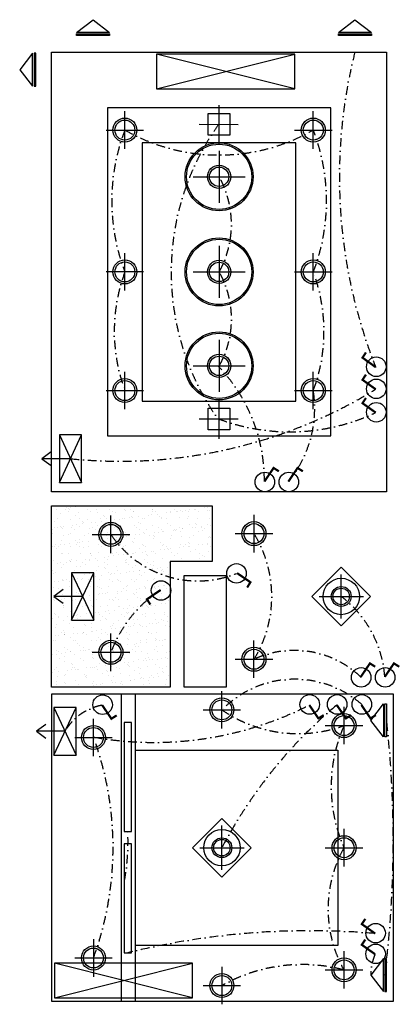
# Model space of a CAD drawing. Header units: millimetres. Extents: x 1882 to 33668, y 2304 to 31192.
# Tile 2 of 4: x 1882 to 7335, y 17085 to 31192. Entities that reach past the tile are written whole.
import ezdxf

# ---------------------------------------------------------------- set-up
doc = ezdxf.new("R2010")
doc.units = ezdxf.units.MM
doc.linetypes.add('DASHDOT2', pattern=[0.5, 0.25, -0.125, 0, -0.125])
for name, color, linetype in [('AL_Elec - Wall Mounted Halogen 36 W', 7, 'Continuous'), ('Elec - Air Conditioner', 6, 'Continuous'), ('Elec - Cable Wires', 143, 'Continuous'), ('Elec - Chandelier', 11, 'Continuous'), ('Elec - Single Switch', 6, 'Continuous'), ('Elec - Spot Light', 6, 'Continuous'), ('Elec - Strip Lights', 6, 'Continuous'), ('Struc - Hatch', 251, 'Continuous'), ('Struc - Wall Lines', 2, 'Continuous')]:
    doc.layers.add(name, color=color, linetype=linetype)

msp = doc.modelspace()

# ---------------------------------------------------------------- linework, layer by layer
at = {"layer": 'AL_Elec - Wall Mounted Halogen 36 W'}
for p, q in [((3389, 29342), (3389, 29879)), ((6089, 29342), (6089, 29879)), ((3121, 29610), (3658, 29610)), ((5821, 29610), (6358, 29610)), ((3389, 27310), (3389, 27847)), ((6089, 27310), (6089, 27847)), ((3658, 27578), (3121, 27578)), ((5821, 27578), (6358, 27578)), ((3389, 25610), (3389, 26147)), ((6089, 25610), (6089, 26147)), ((3121, 25878), (3658, 25878)), ((5821, 25878), (6358, 25878)), ((3189, 23550), (3189, 24087)), ((5239, 24097), (5239, 23560)), ((2921, 23818), (3458, 23818)), ((4971, 23828), (5508, 23828)), ((3189, 21860), (3189, 22397)), ((5239, 21760), (5239, 22297)), ((2921, 22128), (3458, 22128)), ((4971, 22028), (5508, 22028)), ((4779, 21035), (4779, 21572)), ((4511, 21303), (5048, 21303)), ((6529, 20810), (6529, 21347)), ((2939, 20639), (2939, 21177)), ((6261, 21078), (6798, 21078)), ((2671, 20908), (3208, 20908)), ((6529, 19060), (6529, 19597)), ((6261, 19328), (6798, 19328)), ((2939, 18017), (2939, 17480)), ((6529, 17310), (6529, 17847)), ((2671, 17748), (3208, 17748)), ((4779, 17622), (4779, 17085)), ((6261, 17578), (6798, 17578)), ((4511, 17353), (5048, 17353))]:
    msp.add_line(p, q, dxfattribs=at)
for points in [[(2934, 31192), (2934, 31192), (3171, 31007), (2697, 31007)], [(6684, 31192), (6684, 31192), (6921, 31007), (6448, 31007)], [(2697, 30987), (3171, 30987), (3171, 30963), (2697, 30963)], [(6448, 30987), (6921, 30987), (6921, 30963), (6448, 30963)], [(1882, 30473), (1882, 30473), (2067, 30237), (2067, 30710)], [(2087, 30710), (2087, 30237), (2111, 30237), (2111, 30710)], [(2768, 24562), (2768, 25242), (2450, 25242), (2450, 24562)], [(2942, 22588), (2942, 23268), (2624, 23268), (2624, 22588)], [(2691, 20656), (2691, 21336), (2373, 21336), (2373, 20656)], [(6911, 21153), (6911, 21153), (7095, 21390), (7095, 20917)], [(7115, 20917), (7115, 21390), (7139, 21390), (7139, 20917)], [(3379, 19561), (3483, 19561), (3483, 21121), (3379, 21121)], [(3379, 17822), (3483, 17822), (3483, 19382), (3379, 19382)], [(6911, 17503), (6911, 17503), (7095, 17266), (7095, 17740)], [(7115, 17740), (7115, 17266), (7139, 17266), (7139, 17740)]]:
    msp.add_lwpolyline(points, close=True, dxfattribs=at)
for points in [[(2450, 24562), (2768, 25242)], [(2450, 25242), (2768, 24562)], [(2333, 25001), (2198, 24902), (2333, 24804)], [(2609, 24902), (2198, 24902)], [(2624, 22588), (2942, 23268)], [(2624, 23268), (2942, 22588)], [(2507, 23027), (2372, 22928), (2507, 22830)], [(2783, 22928), (2372, 22928)], [(2373, 20656), (2691, 21336)], [(2373, 21336), (2691, 20656)], [(2256, 21095), (2121, 20996), (2256, 20898)], [(2532, 20996), (2121, 20996)]]:
    msp.add_lwpolyline(points, dxfattribs=at)
at = {"layer": 'AL_Elec - Wall Mounted Halogen 36 W', "color": 30}
for points in [[(6489, 23349), (6910, 22928), (6489, 22507), (6069, 22928)], [(4779, 19749), (5200, 19328), (4779, 18907), (4359, 19328)]]:
    msp.add_lwpolyline(points, close=True, dxfattribs=at)
at = {"layer": 'AL_Elec - Wall Mounted Halogen 36 W'}
for centre, radius in [((3389, 29610), 172), ((6089, 29610), 172), ((3389, 29610), 143), ((6089, 29610), 143), ((3389, 27578), 172), ((3389, 27578), 143), ((6089, 27578), 172), ((6089, 27578), 143), ((3389, 25878), 172), ((3389, 25878), 143), ((6089, 25878), 172), ((6089, 25878), 143), ((3189, 23818), 172), ((5239, 23828), 172), ((3189, 23818), 143), ((5239, 23828), 143), ((3189, 22128), 172), ((3189, 22128), 143), ((5239, 22028), 172), ((5239, 22028), 143), ((4779, 21303), 172), ((4779, 21303), 143), ((6529, 21078), 172), ((6529, 21078), 143), ((2939, 20908), 172), ((2939, 20908), 143), ((6529, 19328), 172), ((6529, 19328), 143), ((2939, 17748), 172), ((2939, 17748), 143), ((6529, 17578), 172), ((6529, 17578), 143), ((4779, 17353), 172), ((4779, 17353), 143)]:
    msp.add_circle(centre, radius, dxfattribs=at)
at = {"layer": 'Elec - Air Conditioner'}
for p, q in [((5823, 30203), (3843, 30699)), ((3843, 30203), (5823, 30699)), ((5823, 30699), (3843, 30699)), ((3843, 30699), (3843, 30203)), ((5823, 30203), (5823, 30699)), ((3843, 30203), (5823, 30203)), ((4360, 17178), (2380, 17674)), ((2380, 17178), (4360, 17674)), ((4360, 17674), (2380, 17674)), ((2380, 17674), (2380, 17178)), ((4360, 17178), (4360, 17674)), ((2380, 17178), (4360, 17178))]:
    msp.add_line(p, q, dxfattribs=at)
at = {"layer": 'Elec - Cable Wires', "linetype": 'DASHDOT2', "ltscale": 500}
for centre, radius, start, end in [((13839, 28934), 7376, 165.9228, 201.6448), ((7688, 27575), 3635, 144.3746, 215.3491), ((6037, 28594), 2836, 159.0102, 200.9898), ((4739, 31980), 2727, 240.3292, 299.6708), ((3452, 28594), 2826, 338.9295, 21.0705), ((3510, 28260), 1406, 330.9916, 29.0084), ((5673, 26728), 2436, 159.5814, 200.4186), ((3550, 26905), 1367, 330.4999, 29.5001), ((3806, 26728), 2436, 339.5814, 20.4186), ((3025, 24588), 2363, 359.7227, 44.0794), ((3324, 31875), 7009, 264.1409, 301.4639), ((4469, 25622), 1640, 320.3809, 8.9763), ((5751, 28185), 2898, 249.4348, 295.1434), ((4435, 24648), 1497, 213.6822, 291.7015), ((3775, 22928), 1719, 328.425, 31.575), ((4882, 21508), 1802, 123.0381, 159.8814), ((5520, 21658), 1598, 4.2371, 52.6368), ((5817, 20775), 1380, 46.06, 114.7366), ((5823, 20284), 1458, 48.7688, 135.6874), ((3197, 20613), 768, 99.8971, 150.0315), ((3802, 25744), 4907, 259.873, 297.0197), ((10791, 16174), 6789, 130.021, 152.3162), ((5872, 22888), 1925, 235.3963, 289.9509), ((8513, 20203), 2168, 156.2024, 203.7976), ((-8438, 19431), 15672, 352.9343, 6.3096), ((-1369, 19331), 4589, 339.8261, 20.1739), ((281, 19417), 3153, 349.7498, 2.6176), ((8096, 18450), 1796, 150.7265, 209.0237), ((6042, 7195), 10944, 85.1158, 103.8048), ((7679, 17497), 768, 156.6162, 180), ((5931, 15300), 2354, 75.3862, 119.2982)]:
    msp.add_arc(centre, radius, start, end, dxfattribs=at)
at = {"layer": 'Elec - Chandelier', "color": 30}
for p, q in [((4739, 29315), (4739, 28568)), ((4366, 28941), (5112, 28941)), ((4739, 27951), (4739, 27205)), ((4366, 27578), (5112, 27578)), ((4739, 26605), (4739, 25859)), ((4366, 26232), (5112, 26232)), ((6489, 22611), (6489, 23245)), ((6172, 22928), (6806, 22928)), ((4779, 19011), (4779, 19645)), ((4462, 19328), (5096, 19328))]:
    msp.add_line(p, q, dxfattribs=at)
for centre, radius in [((4739, 28941), 487), ((4739, 28941), 467), ((4739, 28941), 167), ((4739, 28941), 139), ((4739, 27578), 487), ((4739, 27578), 467), ((4739, 27578), 167), ((4739, 27578), 139), ((4739, 26232), 487), ((4739, 26232), 467), ((4739, 26232), 167), ((4739, 26232), 139), ((6489, 22928), 261), ((6489, 22928), 142), ((6489, 22928), 118), ((4779, 19328), 261), ((4779, 19328), 142), ((4779, 19328), 118)]:
    msp.add_circle(centre, radius, dxfattribs=at)
at = {"layer": 'Elec - Single Switch', "const_width": 31.2}
for points in [[(6983, 26213), (6794, 26349), (6843, 26424)], [(6983, 25896), (6794, 26032), (6843, 26107)], [(6983, 25562), (6794, 25697), (6843, 25772)], [(5389, 24576), (5520, 24769), (5596, 24721)], [(5733, 24576), (5863, 24769), (5940, 24721)], [(4996, 23263), (5188, 23132), (5141, 23056)], [(3899, 23019), (3706, 22888), (3754, 22812)], [(6769, 21776), (6900, 21969), (6976, 21921)], [(7113, 21776), (7244, 21969), (7320, 21921)], [(3065, 21369), (3196, 21176), (3272, 21224)], [(6031, 21373), (6162, 21181), (6238, 21228)], [(6425, 21373), (6556, 21181), (6632, 21228)], [(6425, 21373), (6556, 21181), (6632, 21228)], [(6778, 21373), (6909, 21181), (6985, 21228)], [(6778, 21373), (6909, 21181), (6985, 21228)], [(6974, 18099), (6784, 18234), (6834, 18309)], [(6974, 17802), (6784, 17937), (6834, 18012)]]:
    msp.add_lwpolyline(points, dxfattribs=at)
at = {"layer": 'Elec - Single Switch'}
for centre in [(6991, 26219), (6991, 25902), (6991, 25567), (5394, 24568), (5738, 24568), (4988, 23258), (3907, 23014), (6775, 21768), (7119, 21768), (3070, 21377), (6037, 21381), (6431, 21381), (6431, 21381), (6784, 21381), (6784, 21381), (6982, 18104), (6982, 17807)]:
    msp.add_circle(centre, 140, dxfattribs=at)
at = {"layer": 'Elec - Spot Light'}
for p, q in [((4739, 29406), (4739, 29968)), ((4452, 29693), (5014, 29692)), ((4739, 25185), (4739, 25747)), ((4452, 25472), (5014, 25472))]:
    msp.add_line(p, q, dxfattribs=at)
for points in [[(4584, 29847), (4894, 29847), (4894, 29538), (4584, 29538)], [(4584, 25627), (4894, 25627), (4894, 25317), (4584, 25317)]]:
    msp.add_lwpolyline(points, close=True, dxfattribs=at)
at = {"layer": 'Elec - Strip Lights'}
for p, q in [((2339, 30728), (7139, 30728)), ((2339, 24428), (2339, 30728)), ((7139, 30728), (7139, 24428)), ((3639, 29928), (3139, 29928)), ((3139, 29928), (3139, 25228)), ((6339, 29928), (3139, 29928)), ((6339, 25228), (6339, 29928)), ((4099, 29428), (3639, 29428)), ((3639, 29428), (3639, 25728)), ((5839, 29428), (3639, 29428)), ((5839, 25728), (5839, 29428)), ((3639, 25728), (4099, 25728)), ((3639, 25728), (5839, 25728)), ((3139, 25228), (3639, 25228)), ((3139, 25228), (6339, 25228)), ((7139, 24428), (2339, 24428)), ((2339, 21628), (2339, 24228)), ((2339, 24228), (4639, 24228)), ((4639, 24228), (4639, 23428)), ((4639, 23428), (4039, 23428)), ((4039, 23428), (4039, 21628)), ((4239, 21628), (4239, 23228)), ((4239, 23228), (4839, 23228)), ((4839, 23228), (4839, 21628)), ((4039, 21628), (2339, 21628)), ((4839, 21628), (4239, 21628)), ((7239, 21528), (2339, 21528)), ((2339, 21528), (2339, 17128)), ((3539, 17128), (3539, 21528)), ((7239, 17128), (7239, 21528)), ((3539, 17928), (3539, 20728)), ((3539, 20728), (6439, 20728)), ((6439, 20728), (6439, 17928)), ((6439, 17928), (3539, 17928)), ((2339, 17128), (7239, 17128))]:
    msp.add_line(p, q, dxfattribs=at)
at = {"layer": 'Struc - Hatch', "linetype": 'Continuous'}
for p, q in [((2416, 24178), (2416, 24178)), ((2540, 24169), (2540, 24169)), ((2552, 24196), (2552, 24196)), ((2578, 24188), (2578, 24188)), ((2582, 24142), (2582, 24142)), ((2596, 24222), (2596, 24222)), ((2597, 24172), (2597, 24172)), ((2604, 24203), (2604, 24203)), ((2685, 24213), (2685, 24213)), ((2731, 24128), (2731, 24128)), ((2851, 24170), (2851, 24170)), ((2852, 24221), (2852, 24221)), ((2894, 24143), (2894, 24143)), ((2984, 24180), (2984, 24180)), ((2993, 24132), (2993, 24132)), ((3163, 24170), (3163, 24170)), ((3205, 24144), (3205, 24144)), ((3249, 24130), (3249, 24130)), ((3384, 24176), (3384, 24176)), ((3403, 24159), (3403, 24159)), ((3474, 24171), (3474, 24171)), ((3516, 24144), (3516, 24144)), ((3519, 24140), (3519, 24140)), ((3781, 24144), (3781, 24144)), ((3786, 24172), (3786, 24172)), ((3790, 24167), (3790, 24167)), ((3828, 24145), (3828, 24145)), ((3990, 24126), (3990, 24126)), ((4037, 24142), (4037, 24142)), ((4042, 24133), (4042, 24133)), ((4097, 24172), (4097, 24172)), ((4123, 24144), (4123, 24144)), ((4139, 24145), (4139, 24145)), ((4191, 24164), (4191, 24164)), ((4209, 24147), (4209, 24147)), ((4259, 24162), (4259, 24162)), ((4307, 24152), (4307, 24152)), ((4311, 24168), (4311, 24168)), ((4393, 24179), (4393, 24179)), ((4408, 24173), (4408, 24173)), ((4451, 24146), (4451, 24146)), ((4528, 24197), (4528, 24197)), ((4569, 24155), (4569, 24155)), ((4580, 24204), (4580, 24204)), ((4597, 24155), (4597, 24155)), ((2341, 24026), (2341, 24026)), ((2383, 24004), (2383, 24004)), ((2423, 24045), (2423, 24045)), ((2461, 24119), (2461, 24119)), ((2603, 24029), (2603, 24029)), ((2684, 24092), (2684, 24092)), ((2734, 24046), (2734, 24046)), ((2783, 24001), (2783, 24001)), ((2802, 23984), (2802, 23984)), ((2858, 24028), (2858, 24028)), ((2913, 23984), (2913, 23984)), ((2965, 23991), (2965, 23991)), ((3045, 24046), (3045, 24046)), ((3047, 24002), (3047, 24002)), ((3084, 24088), (3084, 24088)), ((3102, 24072), (3102, 24072)), ((3128, 24038), (3128, 24038)), ((3182, 24020), (3182, 24020)), ((3189, 23992), (3189, 23992)), ((3234, 24027), (3234, 24027)), ((3316, 24037), (3316, 24037)), ((3357, 24047), (3357, 24047)), ((3390, 24041), (3390, 24041)), ((3452, 24055), (3452, 24055)), ((3490, 24080), (3490, 24080)), ((3504, 24062), (3504, 24062)), ((3585, 24073), (3585, 24073)), ((3589, 23988), (3589, 23988)), ((3646, 24040), (3646, 24040)), ((3668, 24047), (3668, 24047)), ((3721, 24091), (3721, 24091)), ((3773, 24098), (3773, 24098)), ((3854, 24108), (3854, 24108)), ((3890, 24076), (3890, 24076)), ((3908, 24059), (3908, 24059)), ((3916, 24050), (3916, 24050)), ((3980, 24048), (3980, 24048)), ((4178, 24053), (4178, 24053)), ((4291, 24049), (4291, 24049)), ((4296, 24067), (4296, 24067)), ((4434, 24052), (4434, 24052)), ((4602, 24049), (4602, 24049)), ((2351, 23892), (2351, 23892)), ((2375, 23914), (2375, 23914)), ((2427, 23920), (2427, 23920)), ((2468, 23926), (2468, 23926)), ((2483, 23913), (2483, 23913)), ((2501, 23896), (2501, 23896)), ((2508, 23931), (2508, 23931)), ((2621, 23919), (2621, 23919)), ((2644, 23949), (2644, 23949)), ((2663, 23892), (2663, 23892)), ((2696, 23956), (2696, 23956)), ((2738, 23936), (2738, 23936)), ((2777, 23967), (2777, 23967)), ((2889, 23904), (2889, 23904)), ((2932, 23920), (2932, 23920)), ((2974, 23893), (2974, 23893)), ((3000, 23939), (3000, 23939)), ((3135, 23845), (3135, 23845)), ((3244, 23920), (3244, 23920)), ((3255, 23938), (3255, 23938)), ((3286, 23893), (3286, 23893)), ((3289, 23901), (3289, 23901)), ((3307, 23884), (3307, 23884)), ((3396, 23849), (3396, 23849)), ((3525, 23948), (3525, 23948)), ((3555, 23921), (3555, 23921)), ((3597, 23894), (3597, 23894)), ((3608, 23971), (3608, 23971)), ((3652, 23847), (3652, 23847)), ((3695, 23892), (3695, 23892)), ((3787, 23951), (3787, 23951)), ((3813, 23844), (3813, 23844)), ((3865, 23851), (3865, 23851)), ((3866, 23921), (3866, 23921)), ((3909, 23894), (3909, 23894)), ((3922, 23857), (3922, 23857)), ((3946, 23862), (3946, 23862)), ((3995, 23980), (3995, 23980)), ((4043, 23950), (4043, 23950)), ((4082, 23879), (4082, 23879)), ((4095, 23888), (4095, 23888)), ((4113, 23871), (4113, 23871)), ((4134, 23886), (4134, 23886)), ((4178, 23922), (4178, 23922)), ((4184, 23860), (4184, 23860)), ((4216, 23897), (4216, 23897)), ((4220, 23895), (4220, 23895)), ((4313, 23959), (4313, 23959)), ((4351, 23915), (4351, 23915)), ((4396, 23976), (4396, 23976)), ((4403, 23922), (4403, 23922)), ((4414, 23959), (4414, 23959)), ((4440, 23859), (4440, 23859)), ((4485, 23932), (4485, 23932)), ((4489, 23922), (4489, 23922)), ((4501, 23879), (4501, 23879)), ((4531, 23895), (4531, 23895)), ((4575, 23963), (4575, 23963)), ((4621, 23950), (4621, 23950)), ((2347, 23833), (2347, 23833)), ((2474, 23733), (2474, 23733)), ((2503, 23795), (2503, 23795)), ((2588, 23816), (2588, 23816)), ((2609, 23837), (2609, 23837)), ((2687, 23725), (2687, 23725)), ((2706, 23708), (2706, 23708)), ((2736, 23702), (2736, 23702)), ((2744, 23743), (2744, 23743)), ((2788, 23709), (2788, 23709)), ((2815, 23795), (2815, 23795)), ((2865, 23836), (2865, 23836)), ((2870, 23720), (2870, 23720)), ((2988, 23813), (2988, 23813)), ((3005, 23738), (3005, 23738)), ((3006, 23746), (3006, 23746)), ((3007, 23796), (3007, 23796)), ((3058, 23744), (3058, 23744)), ((3094, 23716), (3094, 23716)), ((3126, 23796), (3126, 23796)), ((3139, 23755), (3139, 23755)), ((3262, 23745), (3262, 23745)), ((3275, 23773), (3275, 23773)), ((3327, 23780), (3327, 23780)), ((3394, 23804), (3394, 23804)), ((3408, 23791), (3408, 23791)), ((3438, 23796), (3438, 23796)), ((3494, 23713), (3494, 23713)), ((3532, 23755), (3532, 23755)), ((3544, 23809), (3544, 23809)), ((3596, 23815), (3596, 23815)), ((3677, 23826), (3677, 23826)), ((3749, 23797), (3749, 23797)), ((3793, 23758), (3793, 23758)), ((3794, 23801), (3794, 23801)), ((3813, 23784), (3813, 23784)), ((3900, 23704), (3900, 23704)), ((4049, 23757), (4049, 23757)), ((4060, 23798), (4060, 23798)), ((4200, 23792), (4200, 23792)), ((4300, 23700), (4300, 23700)), ((4319, 23767), (4319, 23767)), ((4372, 23798), (4372, 23798)), ((4581, 23770), (4581, 23770)), ((4600, 23788), (4600, 23788)), ((4619, 23771), (4619, 23771)), ((2353, 23641), (2353, 23641)), ((2387, 23637), (2387, 23637)), ((2390, 23668), (2390, 23668)), ((2405, 23620), (2405, 23620)), ((2432, 23641), (2432, 23641)), ((2467, 23667), (2467, 23667)), ((2519, 23674), (2519, 23674)), ((2600, 23684), (2600, 23684)), ((2615, 23644), (2615, 23644)), ((2702, 23669), (2702, 23669)), ((2744, 23642), (2744, 23642)), ((2793, 23628), (2793, 23628)), ((2871, 23643), (2871, 23643)), ((3013, 23669), (3013, 23669)), ((3055, 23642), (3055, 23642)), ((3141, 23653), (3141, 23653)), ((3193, 23625), (3193, 23625)), ((3212, 23608), (3212, 23608)), ((3324, 23670), (3324, 23670)), ((3366, 23643), (3366, 23643)), ((3403, 23656), (3403, 23656)), ((3512, 23696), (3512, 23696)), ((3538, 23562), (3538, 23562)), ((3599, 23616), (3599, 23616)), ((3636, 23670), (3636, 23670)), ((3636, 23562), (3636, 23562)), ((3659, 23655), (3659, 23655)), ((3678, 23643), (3678, 23643)), ((3688, 23569), (3688, 23569)), ((3769, 23579), (3769, 23579)), ((3800, 23565), (3800, 23565)), ((3905, 23597), (3905, 23597)), ((3929, 23664), (3929, 23664)), ((3947, 23671), (3947, 23671)), ((3957, 23604), (3957, 23604)), ((3989, 23644), (3989, 23644)), ((3999, 23613), (3999, 23613)), ((4018, 23596), (4018, 23596)), ((4039, 23615), (4039, 23615)), ((4056, 23564), (4056, 23564)), ((4174, 23633), (4174, 23633)), ((4190, 23668), (4190, 23668)), ((4226, 23639), (4226, 23639)), ((4259, 23671), (4259, 23671)), ((4301, 23644), (4301, 23644)), ((4308, 23650), (4308, 23650)), ((4318, 23684), (4318, 23684)), ((4326, 23574), (4326, 23574)), ((4405, 23604), (4405, 23604)), ((4444, 23668), (4444, 23668)), ((4446, 23667), (4446, 23667)), ((4496, 23675), (4496, 23675)), ((4570, 23672), (4570, 23672)), ((4577, 23686), (4577, 23686)), ((4587, 23577), (4587, 23577)), ((4612, 23645), (4612, 23645)), ((2360, 23448), (2360, 23448)), ((2480, 23541), (2480, 23541)), ((2492, 23541), (2492, 23541)), ((2559, 23420), (2559, 23420)), ((2584, 23544), (2584, 23544)), ((2592, 23449), (2592, 23449)), ((2610, 23433), (2610, 23433)), ((2611, 23427), (2611, 23427)), ((2621, 23451), (2621, 23451)), ((2693, 23438), (2693, 23438)), ((2750, 23550), (2750, 23550)), ((2782, 23418), (2782, 23418)), ((2828, 23455), (2828, 23455)), ((2877, 23450), (2877, 23450)), ((2881, 23462), (2881, 23462)), ((2892, 23537), (2892, 23537)), ((2895, 23545), (2895, 23545)), ((2911, 23520), (2911, 23520)), ((2962, 23473), (2962, 23473)), ((2998, 23441), (2998, 23441)), ((3012, 23554), (3012, 23554)), ((3094, 23419), (3094, 23419)), ((3098, 23491), (3098, 23491)), ((3147, 23460), (3147, 23460)), ((3150, 23498), (3150, 23498)), ((3207, 23546), (3207, 23546)), ((3231, 23508), (3231, 23508)), ((3268, 23552), (3268, 23552)), ((3298, 23528), (3298, 23528)), ((3367, 23526), (3367, 23526)), ((3398, 23437), (3398, 23437)), ((3405, 23419), (3405, 23419)), ((3409, 23463), (3409, 23463)), ((3416, 23420), (3416, 23420)), ((3419, 23533), (3419, 23533)), ((3500, 23544), (3500, 23544)), ((3518, 23546), (3518, 23546)), ((3665, 23462), (3665, 23462)), ((3699, 23525), (3699, 23525)), ((3717, 23508), (3717, 23508)), ((3717, 23420), (3717, 23420)), ((3804, 23428), (3804, 23428)), ((3830, 23547), (3830, 23547)), ((3935, 23472), (3935, 23472)), ((4028, 23420), (4028, 23420)), ((4105, 23516), (4105, 23516)), ((4141, 23547), (4141, 23547)), ((4197, 23475), (4197, 23475)), ((4453, 23548), (4453, 23548)), ((4453, 23474), (4453, 23474)), ((4505, 23513), (4505, 23513)), ((4523, 23496), (4523, 23496)), ((2342, 23391), (2342, 23391)), ((2353, 23293), (2353, 23293)), ((2423, 23402), (2423, 23402)), ((2471, 23418), (2471, 23418)), ((2487, 23348), (2487, 23348)), ((2513, 23391), (2513, 23391)), ((2665, 23294), (2665, 23294)), ((2697, 23353), (2697, 23353)), ((2757, 23358), (2757, 23358)), ((2824, 23391), (2824, 23391)), ((2976, 23295), (2976, 23295)), ((3018, 23361), (3018, 23361)), ((3097, 23349), (3097, 23349)), ((3116, 23333), (3116, 23333)), ((3136, 23392), (3136, 23392)), ((3274, 23360), (3274, 23360)), ((3288, 23295), (3288, 23295)), ((3447, 23392), (3447, 23392)), ((3459, 23280), (3459, 23280)), ((3503, 23341), (3503, 23341)), ((3511, 23286), (3511, 23286)), ((3544, 23369), (3544, 23369)), ((3592, 23297), (3592, 23297)), ((3599, 23296), (3599, 23296)), ((3728, 23315), (3728, 23315)), ((3759, 23393), (3759, 23393)), ((3780, 23322), (3780, 23322)), ((3806, 23373), (3806, 23373)), ((3862, 23333), (3862, 23333)), ((3904, 23337), (3904, 23337)), ((3910, 23296), (3910, 23296)), ((3922, 23320), (3922, 23320)), ((3941, 23279), (3941, 23279)), ((3997, 23350), (3997, 23350)), ((2366, 23255), (2366, 23255)), ((2382, 23138), (2382, 23138)), ((2397, 23265), (2397, 23265)), ((2434, 23145), (2434, 23145)), ((2493, 23155), (2493, 23155)), ((2496, 23174), (2496, 23174)), ((2515, 23157), (2515, 23157)), ((2516, 23155), (2516, 23155)), ((2552, 23167), (2552, 23167)), ((2594, 23140), (2594, 23140)), ((2628, 23259), (2628, 23259)), ((2652, 23173), (2652, 23173)), ((2704, 23180), (2704, 23180)), ((2763, 23165), (2763, 23165)), ((2785, 23191), (2785, 23191)), ((2797, 23262), (2797, 23262)), ((2815, 23245), (2815, 23245)), ((2863, 23168), (2863, 23168)), ((2884, 23257), (2884, 23257)), ((2902, 23165), (2902, 23165)), ((2905, 23141), (2905, 23141)), ((2921, 23209), (2921, 23209)), ((2973, 23215), (2973, 23215)), ((3025, 23168), (3025, 23168)), ((3054, 23226), (3054, 23226)), ((3154, 23267), (3154, 23267)), ((3174, 23168), (3174, 23168)), ((3190, 23244), (3190, 23244)), ((3203, 23253), (3203, 23253)), ((3217, 23141), (3217, 23141)), ((3242, 23251), (3242, 23251)), ((3281, 23167), (3281, 23167)), ((3302, 23162), (3302, 23162)), ((3321, 23145), (3321, 23145)), ((3323, 23262), (3323, 23262)), ((3415, 23271), (3415, 23271)), ((3486, 23169), (3486, 23169)), ((3528, 23142), (3528, 23142)), ((3551, 23177), (3551, 23177)), ((3603, 23249), (3603, 23249)), ((3621, 23232), (3621, 23232)), ((3671, 23269), (3671, 23269)), ((3708, 23153), (3708, 23153)), ((3797, 23169), (3797, 23169)), ((3812, 23180), (3812, 23180)), ((3839, 23143), (3839, 23143)), ((4009, 23241), (4009, 23241)), ((2372, 23063), (2372, 23063)), ((2434, 23043), (2434, 23043)), ((2602, 23077), (2602, 23077)), ((2634, 23066), (2634, 23066)), ((2746, 23044), (2746, 23044)), ((2890, 23065), (2890, 23065)), ((3002, 23074), (3002, 23074)), ((3020, 23057), (3020, 23057)), ((3057, 23044), (3057, 23044)), ((3160, 23075), (3160, 23075)), ((3282, 22997), (3282, 22997)), ((3334, 23004), (3334, 23004)), ((3368, 23045), (3368, 23045)), ((3408, 23065), (3408, 23065)), ((3415, 23015), (3415, 23015)), ((3422, 23078), (3422, 23078)), ((3551, 23033), (3551, 23033)), ((3603, 23040), (3603, 23040)), ((3677, 23077), (3677, 23077)), ((3680, 23045), (3680, 23045)), ((3685, 23050), (3685, 23050)), ((3808, 23062), (3808, 23062)), ((3820, 23068), (3820, 23068)), ((3826, 23045), (3826, 23045)), ((3872, 23075), (3872, 23075)), ((3948, 23086), (3948, 23086)), ((3954, 23086), (3954, 23086)), ((3991, 23046), (3991, 23046)), ((2363, 22889), (2363, 22889)), ((2379, 22870), (2379, 22870)), ((2401, 22898), (2401, 22898)), ((2419, 22881), (2419, 22881)), ((2475, 22891), (2475, 22891)), ((2499, 22963), (2499, 22963)), ((2527, 22898), (2527, 22898)), ((2608, 22909), (2608, 22909)), ((2632, 22917), (2632, 22917)), ((2640, 22873), (2640, 22873)), ((2675, 22890), (2675, 22890)), ((2701, 22986), (2701, 22986)), ((2720, 22969), (2720, 22969)), ((2744, 22926), (2744, 22926)), ((2769, 22972), (2769, 22972)), ((2796, 22933), (2796, 22933)), ((2807, 22889), (2807, 22889)), ((2877, 22944), (2877, 22944)), ((2896, 22872), (2896, 22872)), ((2944, 22917), (2944, 22917)), ((2986, 22890), (2986, 22890)), ((3013, 22962), (3013, 22962)), ((3031, 22976), (3031, 22976)), ((3065, 22969), (3065, 22969)), ((3107, 22977), (3107, 22977)), ((3146, 22979), (3146, 22979)), ((3166, 22882), (3166, 22882)), ((3207, 22886), (3207, 22886)), ((3225, 22869), (3225, 22869)), ((3255, 22918), (3255, 22918)), ((3287, 22974), (3287, 22974)), ((3297, 22891), (3297, 22891)), ((3428, 22885), (3428, 22885)), ((3507, 22974), (3507, 22974)), ((3526, 22957), (3526, 22957)), ((3557, 22984), (3557, 22984)), ((3567, 22918), (3567, 22918)), ((3609, 22892), (3609, 22892)), ((3613, 22877), (3613, 22877)), ((3684, 22884), (3684, 22884)), ((3819, 22987), (3819, 22987)), ((3878, 22919), (3878, 22919)), ((3913, 22965), (3913, 22965)), ((3920, 22892), (3920, 22892)), ((3954, 22894), (3954, 22894)), ((4013, 22874), (4013, 22874)), ((4031, 22857), (4031, 22857)), ((2505, 22770), (2505, 22770)), ((2506, 22802), (2506, 22802)), ((2515, 22793), (2515, 22793)), ((2776, 22780), (2776, 22780)), ((2826, 22793), (2826, 22793)), ((2906, 22798), (2906, 22798)), ((2925, 22781), (2925, 22781)), ((3037, 22783), (3037, 22783)), ((3105, 22715), (3105, 22715)), ((3138, 22794), (3138, 22794)), ((3157, 22722), (3157, 22722)), ((3238, 22733), (3238, 22733)), ((3293, 22782), (3293, 22782)), ((3312, 22789), (3312, 22789)), ((3374, 22751), (3374, 22751)), ((3426, 22757), (3426, 22757)), ((3449, 22794), (3449, 22794)), ((3508, 22768), (3508, 22768)), ((3563, 22791), (3563, 22791)), ((3643, 22786), (3643, 22786)), ((3695, 22793), (3695, 22793)), ((3712, 22786), (3712, 22786)), ((3731, 22769), (3731, 22769)), ((3761, 22795), (3761, 22795)), ((3777, 22804), (3777, 22804)), ((3825, 22795), (3825, 22795)), ((3913, 22821), (3913, 22821)), ((3965, 22828), (3965, 22828)), ((2350, 22616), (2350, 22616)), ((2385, 22677), (2385, 22677)), ((2402, 22666), (2402, 22666)), ((2431, 22626), (2431, 22626)), ((2444, 22639), (2444, 22639)), ((2512, 22577), (2512, 22577)), ((2567, 22644), (2567, 22644)), ((2606, 22710), (2606, 22710)), ((2619, 22651), (2619, 22651)), ((2624, 22694), (2624, 22694)), ((2647, 22681), (2647, 22681)), ((2700, 22662), (2700, 22662)), ((2711, 22614), (2711, 22614)), ((2713, 22666), (2713, 22666)), ((2755, 22639), (2755, 22639)), ((2782, 22587), (2782, 22587)), ((2836, 22680), (2836, 22680)), ((2888, 22687), (2888, 22687)), ((2902, 22679), (2902, 22679)), ((2969, 22697), (2969, 22697)), ((3012, 22702), (3012, 22702)), ((3025, 22667), (3025, 22667)), ((3044, 22590), (3044, 22590)), ((3067, 22640), (3067, 22640)), ((3111, 22610), (3111, 22610)), ((3130, 22594), (3130, 22594)), ((3173, 22689), (3173, 22689)), ((3299, 22589), (3299, 22589)), ((3336, 22667), (3336, 22667)), ((3378, 22641), (3378, 22641)), ((3412, 22698), (3412, 22698)), ((3430, 22681), (3430, 22681)), ((3434, 22692), (3434, 22692)), ((3517, 22602), (3517, 22602)), ((3569, 22599), (3569, 22599)), ((3647, 22668), (3647, 22668)), ((3690, 22691), (3690, 22691)), ((3690, 22641), (3690, 22641)), ((3818, 22689), (3818, 22689)), ((3831, 22602), (3831, 22602)), ((3917, 22598), (3917, 22598)), ((3936, 22581), (3936, 22581)), ((3959, 22669), (3959, 22669)), ((3960, 22701), (3960, 22701)), ((4001, 22642), (4001, 22642)), ((4005, 22575), (4005, 22575)), ((2391, 22485), (2391, 22485)), ((2410, 22526), (2410, 22526)), ((2510, 22435), (2510, 22435)), ((2596, 22542), (2596, 22542)), ((2653, 22488), (2653, 22488)), ((2810, 22523), (2810, 22523)), ((2829, 22506), (2829, 22506)), ((2907, 22543), (2907, 22543)), ((2909, 22487), (2909, 22487)), ((2928, 22433), (2928, 22433)), ((2980, 22440), (2980, 22440)), ((3061, 22450), (3061, 22450)), ((3179, 22496), (3179, 22496)), ((3197, 22468), (3197, 22468)), ((3217, 22514), (3217, 22514)), ((3219, 22543), (3219, 22543)), ((3249, 22475), (3249, 22475)), ((3331, 22486), (3331, 22486)), ((3441, 22500), (3441, 22500)), ((3466, 22504), (3466, 22504)), ((3519, 22511), (3519, 22511)), ((3530, 22544), (3530, 22544)), ((3600, 22521), (3600, 22521)), ((3617, 22510), (3617, 22510)), ((3635, 22494), (3635, 22494)), ((3696, 22499), (3696, 22499)), ((3736, 22539), (3736, 22539)), ((3788, 22546), (3788, 22546)), ((3841, 22544), (3841, 22544)), ((3869, 22557), (3869, 22557)), ((3966, 22508), (3966, 22508)), ((4023, 22502), (4023, 22502)), ((2365, 22291), (2365, 22291)), ((2390, 22362), (2390, 22362)), ((2397, 22292), (2397, 22292)), ((2442, 22369), (2442, 22369)), ((2482, 22415), (2482, 22415)), ((2518, 22384), (2518, 22384)), ((2523, 22380), (2523, 22380)), ((2525, 22388), (2525, 22388)), ((2528, 22418), (2528, 22418)), ((2615, 22338), (2615, 22338)), ((2659, 22397), (2659, 22397)), ((2659, 22295), (2659, 22295)), ((2676, 22292), (2676, 22292)), ((2711, 22404), (2711, 22404)), ((2788, 22394), (2788, 22394)), ((2792, 22415), (2792, 22415)), ((2794, 22416), (2794, 22416)), ((2836, 22389), (2836, 22389)), ((2915, 22294), (2915, 22294)), ((2916, 22426), (2916, 22426)), ((2988, 22292), (2988, 22292)), ((3015, 22335), (3015, 22335)), ((3034, 22318), (3034, 22318)), ((3050, 22398), (3050, 22398)), ((3105, 22416), (3105, 22416)), ((3147, 22390), (3147, 22390)), ((3185, 22304), (3185, 22304)), ((3299, 22293), (3299, 22293)), ((3306, 22396), (3306, 22396)), ((3316, 22423), (3316, 22423)), ((3334, 22406), (3334, 22406)), ((3417, 22417), (3417, 22417)), ((3421, 22326), (3421, 22326)), ((3447, 22307), (3447, 22307)), ((3459, 22390), (3459, 22390)), ((3576, 22406), (3576, 22406)), ((3611, 22293), (3611, 22293)), ((3703, 22306), (3703, 22306)), ((3722, 22414), (3722, 22414)), ((3728, 22418), (3728, 22418)), ((3770, 22391), (3770, 22391)), ((3822, 22323), (3822, 22323)), ((3828, 22292), (3828, 22292)), ((3838, 22409), (3838, 22409)), ((3840, 22306), (3840, 22306)), ((3880, 22299), (3880, 22299)), ((3922, 22294), (3922, 22294)), ((3961, 22310), (3961, 22310)), ((3973, 22316), (3973, 22316)), ((2414, 22159), (2414, 22159)), ((2524, 22192), (2524, 22192)), ((2563, 22165), (2563, 22165)), ((2715, 22247), (2715, 22247)), ((2733, 22230), (2733, 22230)), ((2751, 22151), (2751, 22151)), ((2794, 22202), (2794, 22202)), ((2803, 22158), (2803, 22158)), ((2820, 22150), (2820, 22150)), ((2875, 22165), (2875, 22165)), ((2884, 22168), (2884, 22168)), ((3020, 22186), (3020, 22186)), ((3056, 22205), (3056, 22205)), ((3072, 22193), (3072, 22193)), ((3121, 22238), (3121, 22238)), ((3154, 22204), (3154, 22204)), ((3186, 22166), (3186, 22166)), ((3289, 22222), (3289, 22222)), ((3312, 22204), (3312, 22204)), ((3342, 22228), (3342, 22228)), ((3423, 22239), (3423, 22239)), ((3497, 22167), (3497, 22167)), ((3521, 22235), (3521, 22235)), ((3539, 22218), (3539, 22218)), ((3559, 22257), (3559, 22257)), ((3582, 22213), (3582, 22213)), ((3611, 22264), (3611, 22264)), ((3692, 22275), (3692, 22275)), ((3809, 22167), (3809, 22167)), ((3844, 22217), (3844, 22217)), ((3927, 22226), (3927, 22226)), ((2346, 22097), (2346, 22097)), ((2404, 22099), (2404, 22099)), ((2433, 22142), (2433, 22142)), ((2446, 22041), (2446, 22041)), ((2482, 22115), (2482, 22115)), ((2520, 22063), (2520, 22063)), ((2534, 22122), (2534, 22122)), ((2605, 22138), (2605, 22138)), ((2615, 22133), (2615, 22133)), ((2666, 22103), (2666, 22103)), ((2757, 22041), (2757, 22041)), ((2801, 22009), (2801, 22009)), ((2917, 22139), (2917, 22139)), ((2920, 22059), (2920, 22059)), ((2921, 22101), (2921, 22101)), ((2938, 22042), (2938, 22042)), ((3062, 22012), (3062, 22012)), ((3069, 22042), (3069, 22042)), ((3191, 22111), (3191, 22111)), ((3220, 22147), (3220, 22147)), ((3228, 22139), (3228, 22139)), ((3239, 22130), (3239, 22130)), ((3318, 22011), (3318, 22011)), ((3326, 22050), (3326, 22050)), ((3380, 22042), (3380, 22042)), ((3453, 22114), (3453, 22114)), ((3540, 22140), (3540, 22140)), ((3588, 22021), (3588, 22021)), ((3626, 22138), (3626, 22138)), ((3651, 22010), (3651, 22010)), ((3691, 22043), (3691, 22043)), ((3703, 22017), (3703, 22017)), ((3709, 22113), (3709, 22113)), ((3726, 22047), (3726, 22047)), ((3744, 22030), (3744, 22030)), ((3784, 22028), (3784, 22028)), ((3850, 22024), (3850, 22024)), ((3851, 22140), (3851, 22140)), ((3920, 22046), (3920, 22046)), ((3972, 22052), (3972, 22052)), ((3979, 22123), (3979, 22123)), ((4003, 22044), (4003, 22044)), ((4027, 22135), (4027, 22135)), ((2375, 21887), (2375, 21887)), ((2410, 21907), (2410, 21907)), ((2531, 21999), (2531, 21999)), ((2574, 21868), (2574, 21868)), ((2619, 21972), (2619, 21972)), ((2626, 21875), (2626, 21875)), ((2638, 21955), (2638, 21955)), ((2644, 21915), (2644, 21915)), ((2672, 21910), (2672, 21910)), ((2686, 21888), (2686, 21888)), ((2708, 21886), (2708, 21886)), ((2725, 21875), (2725, 21875)), ((2843, 21904), (2843, 21904)), ((2895, 21911), (2895, 21911)), ((2928, 21909), (2928, 21909)), ((2955, 21915), (2955, 21915)), ((2977, 21921), (2977, 21921)), ((2998, 21888), (2998, 21888)), ((3025, 21963), (3025, 21963)), ((3113, 21939), (3113, 21939)), ((3125, 21871), (3125, 21871)), ((3165, 21946), (3165, 21946)), ((3198, 21918), (3198, 21918)), ((3246, 21957), (3246, 21957)), ((3267, 21916), (3267, 21916)), ((3309, 21889), (3309, 21889)), ((3382, 21975), (3382, 21975)), ((3425, 21959), (3425, 21959)), ((3434, 21982), (3434, 21982)), ((3444, 21942), (3444, 21942)), ((3459, 21922), (3459, 21922)), ((3515, 21992), (3515, 21992)), ((3578, 21916), (3578, 21916)), ((3620, 21889), (3620, 21889)), ((3715, 21921), (3715, 21921)), ((3831, 21950), (3831, 21950)), ((3890, 21917), (3890, 21917)), ((3932, 21890), (3932, 21890)), ((3985, 21930), (3985, 21930)), ((2357, 21840), (2357, 21840)), ((2424, 21787), (2424, 21787)), ((2438, 21851), (2438, 21851)), ((2527, 21790), (2527, 21790)), ((2537, 21806), (2537, 21806)), ((2807, 21816), (2807, 21816)), ((2824, 21784), (2824, 21784)), ((2838, 21791), (2838, 21791)), ((2843, 21767), (2843, 21767)), ((3069, 21819), (3069, 21819)), ((3143, 21855), (3143, 21855)), ((3149, 21792), (3149, 21792)), ((3204, 21726), (3204, 21726)), ((3230, 21775), (3230, 21775)), ((3325, 21818), (3325, 21818)), ((3461, 21792), (3461, 21792)), ((3466, 21729), (3466, 21729)), ((3474, 21728), (3474, 21728)), ((3526, 21735), (3526, 21735)), ((3531, 21863), (3531, 21863)), ((3595, 21828), (3595, 21828)), ((3607, 21746), (3607, 21746)), ((3630, 21771), (3630, 21771)), ((3649, 21755), (3649, 21755)), ((3722, 21728), (3722, 21728)), ((3743, 21763), (3743, 21763)), ((3772, 21793), (3772, 21793)), ((3795, 21770), (3795, 21770)), ((3856, 21831), (3856, 21831)), ((3876, 21781), (3876, 21781)), ((3931, 21859), (3931, 21859)), ((3949, 21842), (3949, 21842)), ((3992, 21738), (3992, 21738)), ((4012, 21799), (4012, 21799)), ((4036, 21763), (4036, 21763)), ((2413, 21664), (2413, 21664)), ((2416, 21714), (2416, 21714)), ((2456, 21637), (2456, 21637)), ((2524, 21696), (2524, 21696)), ((2542, 21679), (2542, 21679)), ((2678, 21717), (2678, 21717)), ((2718, 21629), (2718, 21629)), ((2725, 21664), (2725, 21664)), ((2767, 21637), (2767, 21637)), ((2800, 21639), (2800, 21639)), ((2930, 21687), (2930, 21687)), ((2934, 21716), (2934, 21716)), ((2936, 21657), (2936, 21657)), ((2988, 21664), (2988, 21664)), ((3036, 21665), (3036, 21665)), ((3069, 21675), (3069, 21675)), ((3078, 21638), (3078, 21638)), ((3205, 21693), (3205, 21693)), ((3257, 21699), (3257, 21699)), ((3330, 21684), (3330, 21684)), ((3338, 21710), (3338, 21710)), ((3348, 21667), (3348, 21667)), ((3348, 21665), (3348, 21665)), ((3390, 21638), (3390, 21638)), ((3601, 21635), (3601, 21635)), ((3659, 21666), (3659, 21666)), ((3701, 21639), (3701, 21639)), ((3736, 21675), (3736, 21675)), ((3863, 21639), (3863, 21639)), ((3970, 21666), (3970, 21666)), ((4013, 21640), (4013, 21640))]:
    msp.add_line(p, q, dxfattribs=at)
at = {"layer": 'Struc - Wall Lines'}
for p, q in [((2339, 30473), (2339, 30728)), ((2339, 30728), (2648, 30728)), ((3339, 17128), (3339, 21528))]:
    msp.add_line(p, q, dxfattribs=at)

doc.saveas('drawing.dxf')
